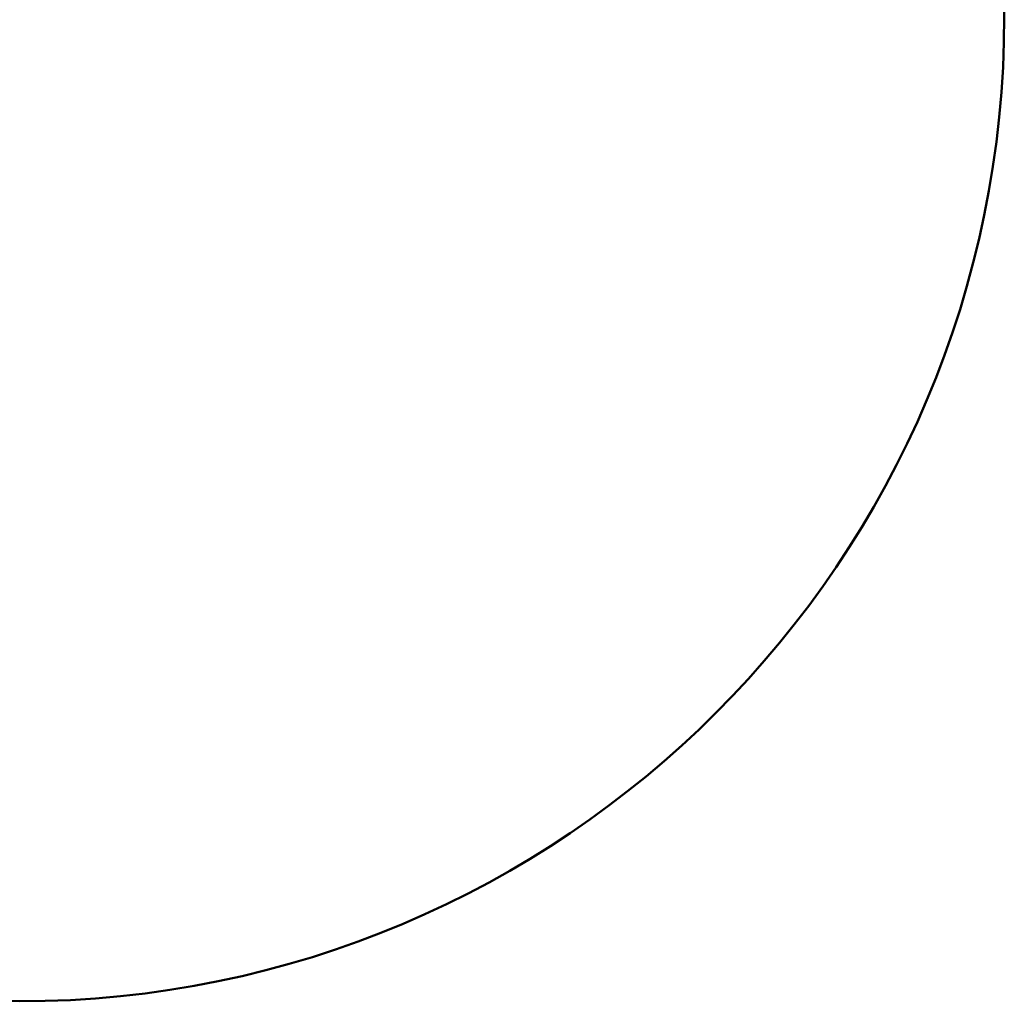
# Model space of a CAD drawing. Header units: metres. Extents: x 7331444 to 14836576, y 5479641 to 11132379.
# Tile 2 of 53: x 7417930 to 7504436, y 5479641 to 5565860. Entities that reach past the tile are written whole.
import ezdxf

# ---------------------------------------------------------------- set-up
doc = ezdxf.new("R2010")
doc.units = ezdxf.units.M

msp = doc.modelspace()

# ---------------------------------------------------------------- hatches: boundary and pattern name
at = {"ltscale": 0.001, "true_color": 0x000000}
h = msp.add_hatch(dxfattribs=at)
h.set_pattern_fill('ANSI33', color=18)
h.set_pattern_definition([(45, (0.01, -0.3764), (-4.4901280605, 4.4901280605), []), (45, (4.5, -0.3764), (-4.4901280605, 4.4901280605), [3.175, -1.5875])])
h.paths.add_polyline_path([(7418369.865, 5565853.672), (7418369.034, 5565853.672), (7418369.034, 5565853.522), (7418369.873, 5565853.522)])
h.paths.add_polyline_path([(7418370.774, 5565853.672), (7418369.865, 5565853.672), (7418369.873, 5565853.522), (7418370.774, 5565853.522)])
h = msp.add_hatch(dxfattribs=at)
h.set_pattern_fill('ANSI33', color=18)
h.set_pattern_definition([(45, (0.0787, -0.462), (-4.4901280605, 4.4901280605), []), (45, (4.569, -0.462), (-4.4901280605, 4.4901280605), [3.175, -1.5875])])
h.paths.add_polyline_path([(7418369.934, 5565853.587), (7418369.103, 5565853.587), (7418369.103, 5565853.437), (7418369.941, 5565853.437)])
h.paths.add_polyline_path([(7418370.843, 5565853.587), (7418369.934, 5565853.587), (7418369.941, 5565853.437), (7418370.843, 5565853.437)])
h = msp.add_hatch(dxfattribs=at)
h.set_pattern_fill('ANSI33', color=18)
h.set_pattern_definition([(45, (1.5305, 0.516), (-4.4901280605, 4.4901280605), []), (45, (6.0206, 0.516), (-4.4901280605, 4.4901280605), [3.175, -1.5875])])
h.paths.add_polyline_path([(7418371.385, 5565854.565), (7418370.555, 5565854.565), (7418370.555, 5565854.415), (7418371.393, 5565854.415)])
h.paths.add_polyline_path([(7418372.295, 5565854.565), (7418371.385, 5565854.565), (7418371.393, 5565854.415), (7418372.295, 5565854.415)])

# ---------------------------------------------------------------- linework, layer by layer
at = {"color": 6, "lineweight": 50}
msp.add_circle((7417939.891, 5566137.208), 86496.154, dxfattribs=at)

doc.saveas('drawing.dxf')
